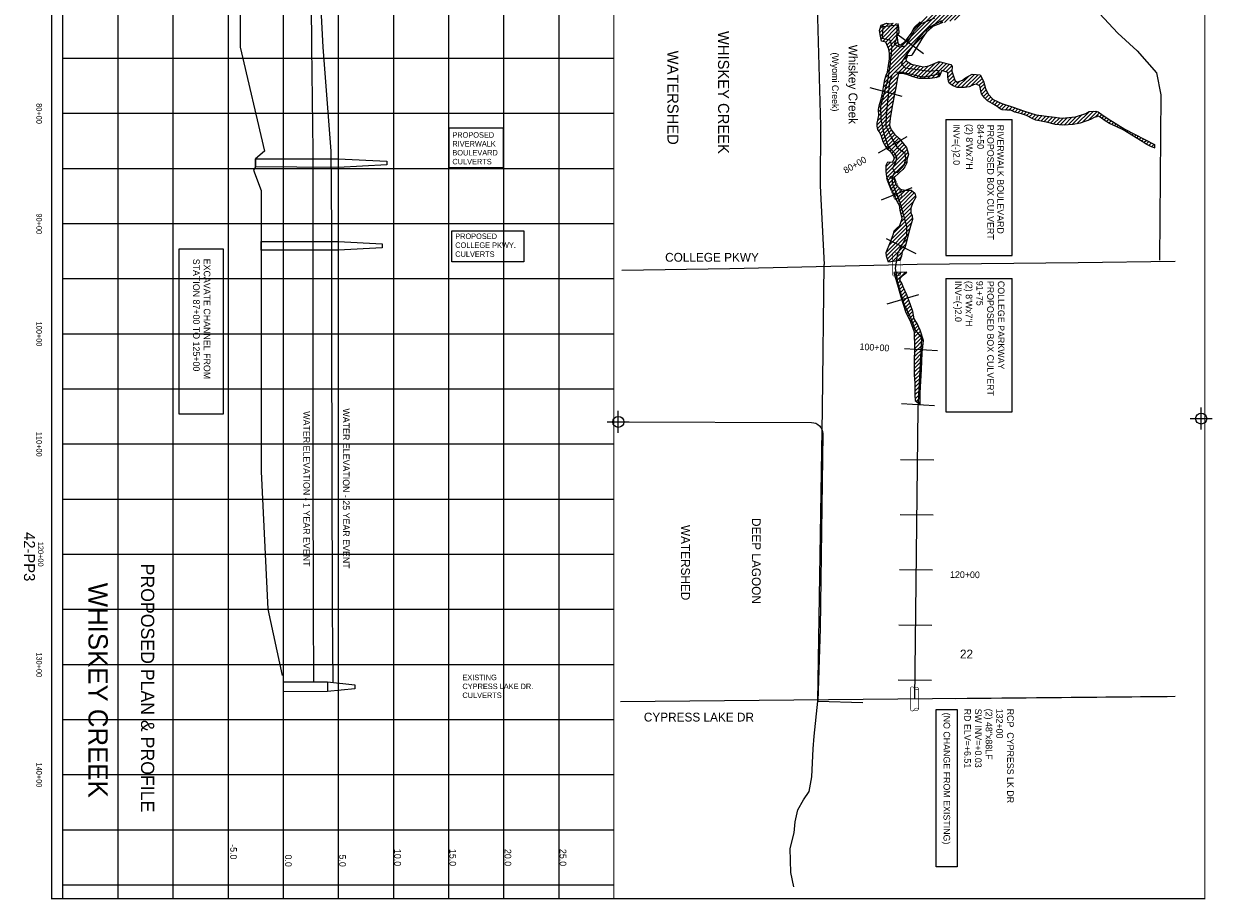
# Model space of a CAD drawing. Extents: x 199074 to 209854, y 803271 to 819281.
# Tile 1 of 2: x 199074 to 209854, y 803271 to 811213. Entities that reach past the tile are written whole.
import ezdxf
from ezdxf.enums import TextEntityAlignment as Align

# ---------------------------------------------------------------- set-up
doc = ezdxf.new("R2010")
doc.units = 0
doc.header["$LTSCALE"] = 800
doc.header["$PDMODE"] = 34
doc.header["$PDSIZE"] = 100
doc.linetypes.add('DASHED', pattern=[0])
doc.linetypes.add('STREAM', pattern=[0])
doc.layers.get('0').update_dxf_attribs({"linetype": 'CONTINUOUS'})
for name, color, linetype in [('BORDER', 1, 'CONTINUOUS'), ('GRID', 2, 'CONTINUOUS'), ('MAJROADS', 9, 'CONTINUOUS'), ('PROPOSED', 7, 'CONTINUOUS'), ('SEC', 2, 'CONTINUOUS'), ('STATIONS', 7, 'CONTINUOUS'), ('STRUCTURES', 1, 'CONTINUOUS'), ('TEXT', 7, 'CONTINUOUS'), ('TRUNKS', 5, 'STREAM'), ('WATER', 4, 'CONTINUOUS'), ('WETDBA', 12, 'CONTINUOUS'), ('WETFILL', 8, 'CONTINUOUS'), ('WSHEDS', 3, 'CONTINUOUS')]:
    doc.layers.add(name, color=color, linetype=linetype)

# ---------------------------------------------------------------- blocks, each defined once
blk = doc.blocks.new('RCP')
at = {"layer": 'STRUCTURES', "color": 0, "const_width": 20}
for points in [[(-354, 160, 0.802976), (-374, 25, 0.802976)], [(-374, 25, 0.489412), (-354, -140, 0.489412)], [(-354, -140, 0.606659), (-374, 25, 0.606659)], [(415, 25, 0.606659), (396, -140, 0.606659)], [(415, 25, 0.802976), (396, 160, 0.802976)], [(396, -140, 0.489412), (415, 25, 0.489412)]]:
    blk.add_lwpolyline(points, format="xyb", dxfattribs=at)
for points in [[(396, 160), (-354, 160)], [(-354, -140), (396, -140)]]:
    blk.add_lwpolyline(points, dxfattribs=at)
blk = doc.blocks.new('*X')
at = {"color": 0}
for p, q in [((206534, 816201), (206652, 816319)), ((206552, 816184), (206694, 816327)), ((206570, 816167), (206721, 816318)), ((206674, 816235), (206737, 816299)), ((206685, 816211), (206750, 816276)), ((206499, 816237), (206513, 816251)), ((206516, 816219), (206548, 816250)), ((206587, 816149), (206646, 816207)), ((206603, 816129), (206648, 816174)), ((206693, 816184), (206753, 816243)), ((206702, 816158), (206756, 816211)), ((206711, 816131), (206761, 816181)), ((206620, 816111), (206652, 816143)), ((206720, 816104), (206766, 816151)), ((206728, 816078), (206772, 816121)), ((206737, 816051), (206777, 816091)), ((206746, 816025), (206782, 816060)), ((206618, 815932), (206666, 815980)), ((206676, 815955), (206702, 815981)), ((206712, 815955), (206736, 815980)), ((206749, 815957), (206792, 816000)), ((206756, 815999), (206787, 816030)), ((206796, 815969), (206797, 815970)), ((206600, 815808), (206640, 815848)), ((206603, 815846), (206631, 815874)), ((206609, 815888), (206636, 815914)), ((206619, 815791), (206650, 815822)), ((206637, 815774), (206661, 815798)), ((206655, 815757), (206679, 815781)), ((206674, 815740), (206698, 815765)), ((206692, 815723), (206717, 815748)), ((206710, 815705), (206736, 815732)), ((206725, 815685), (206752, 815713)), ((206739, 815664), (206768, 815693)), ((206768, 815551), (206773, 815556)), ((206776, 815524), (206810, 815558)), ((206784, 815497), (206847, 815560)), ((206793, 815471), (206884, 815561)), ((206803, 815445), (206921, 815563)), ((206812, 815419), (206958, 815565)), ((206821, 815392), (206995, 815566)), ((206829, 815366), (207032, 815568)), ((206839, 815340), (207069, 815570)), ((206855, 815320), (207106, 815571)), ((206871, 815301), (207090, 815520)), ((206886, 815281), (207091, 815486)), ((206909, 815268), (207105, 815464)), ((206932, 815256), (207123, 815447)), ((206956, 815244), (207140, 815429)), ((206981, 815235), (207148, 815401)), ((207008, 815226), (207155, 815373)), ((207066, 815249), (207151, 815334)), ((207097, 815244), (207156, 815303)), ((207100, 815141), (207258, 815299)), ((207111, 815117), (207290, 815296)), ((207122, 815093), (207319, 815289)), ((207127, 815239), (207185, 815297)), ((207128, 815204), (207222, 815298)), ((207133, 815068), (207346, 815281)), ((207133, 815033), (207372, 815272)), ((207134, 814998), (207393, 815257)), ((207318, 815147), (207409, 815238)), ((207391, 815185), (207402, 815196)), ((207134, 814963), (207313, 815142)), ((207135, 814929), (207312, 815105)), ((206887, 814645), (207323, 815081)), ((206891, 814614), (207333, 815056)), ((206901, 814589), (207342, 815030)), ((206911, 814563), (207350, 815002)), ((206923, 814540), (207358, 814975)), ((206924, 814930), (207006, 815012)), ((206925, 814895), (207021, 814991)), ((206936, 814977), (206992, 815033)), ((206955, 815032), (206964, 815040)), ((206905, 814699), (207111, 814904)), ((206919, 814748), (207091, 814920)), ((206921, 814786), (207073, 814937)), ((206924, 814824), (207055, 814955)), ((206926, 814861), (207038, 814973)), ((206939, 814521), (207367, 814948)), ((206955, 814501), (207376, 814922)), ((206971, 814482), (207383, 814894)), ((206984, 814459), (207389, 814864)), ((206993, 814433), (207395, 814835)), ((207002, 814407), (207396, 814801)), ((207011, 814381), (207395, 814765)), ((207021, 814355), (207394, 814728)), ((207030, 814328), (207394, 814692)), ((207039, 814302), (207393, 814656)), ((207048, 814276), (207392, 814620)), ((207056, 814249), (207392, 814584)), ((207065, 814222), (207391, 814549)), ((207073, 814195), (207391, 814513)), ((207082, 814169), (207390, 814477)), ((207091, 814142), (207390, 814441)), ((207099, 814115), (207389, 814405)), ((207107, 814088), (207389, 814369)), ((207116, 814061), (207388, 814333)), ((207124, 814034), (207388, 814297)), ((207132, 814007), (207387, 814261)), ((207141, 813980), (207387, 814226)), ((207149, 813953), (207387, 814191)), ((207157, 813926), (207387, 814155)), ((207166, 813899), (207387, 814120)), ((207170, 813867), (207387, 814084)), ((207172, 813835), (207387, 814049)), ((207175, 813802), (207387, 814014)), ((207178, 813770), (207387, 813978)), ((207181, 813738), (207387, 813943)), ((207184, 813705), (207387, 813907)), ((207165, 813579), (207387, 813802)), ((207184, 813634), (207386, 813837)), ((207187, 813673), (207386, 813872)), ((207119, 813428), (207391, 813700)), ((207129, 813473), (207390, 813734)), ((207145, 813524), (207388, 813768)), ((207090, 813292), (207395, 813598)), ((207100, 813338), (207394, 813632)), ((207109, 813383), (207393, 813666)), ((207057, 813153), (207399, 813496)), ((207068, 813200), (207398, 813530)), ((207079, 813246), (207397, 813564)), ((206978, 812933), (207403, 813358)), ((206990, 812980), (207402, 813393)), ((207013, 813039), (207402, 813428)), ((207038, 813099), (207401, 813462)), ((206968, 812888), (207404, 813324)), ((206977, 812862), (207404, 813289)), ((206986, 812835), (207405, 813254)), ((206995, 812808), (207406, 813220)), ((207003, 812782), (207407, 813185)), ((207012, 812755), (207407, 813150)), ((207020, 812728), (207408, 813116)), ((207029, 812701), (207416, 813088)), ((207038, 812675), (207427, 813064)), ((207048, 812649), (207446, 813048)), ((207060, 812626), (207466, 813033)), ((207071, 812602), (207492, 813022)), ((207083, 812579), (207519, 813014)), ((207095, 812555), (207546, 813006)), ((207107, 812532), (207574, 812998)), ((207121, 812510), (207605, 812994)), ((207136, 812490), (207636, 812990)), ((207152, 812471), (207667, 812986)), ((207167, 812451), (207703, 812986)), ((207182, 812430), (207738, 812986)), ((207720, 812933), (207773, 812986)), ((207765, 812942), (207809, 812986)), ((207800, 812942), (207844, 812986)), ((207834, 812941), (207880, 812987)), ((207868, 812940), (207915, 812987)), ((207904, 812940), (207951, 812987)), ((207940, 812941), (207986, 812987)), ((207977, 812942), (208022, 812987)), ((208013, 812943), (208057, 812987)), ((208050, 812944), (208093, 812987)), ((208086, 812945), (208128, 812987)), ((208122, 812946), (208163, 812987)), ((208158, 812946), (208197, 812985)), ((208194, 812947), (208206, 812959)), ((207195, 812408), (207712, 812925)), ((207209, 812386), (207708, 812885)), ((207219, 812361), (207709, 812851)), ((207227, 812334), (207709, 812816)), ((207232, 812233), (207711, 812712)), ((207235, 812306), (207710, 812781)), ((207243, 812279), (207711, 812747)), ((207031, 811926), (207713, 812608)), ((207033, 811963), (207713, 812643)), ((207102, 812067), (207712, 812677)), ((207030, 811889), (207714, 812573)), ((207038, 811862), (207723, 812547)), ((207049, 811838), (207734, 812523)), ((207060, 811813), (207746, 812499)), ((207071, 811789), (207757, 812474)), ((207083, 811765), (207768, 812450)), ((207094, 811741), (207776, 812423)), ((207105, 811716), (207782, 812394)), ((207116, 811692), (207788, 812364)), ((207130, 811671), (207794, 812335)), ((207144, 811650), (207800, 812306)), ((207158, 811628), (207807, 812278)), ((207174, 811609), (207814, 812249)), ((207193, 811593), (207821, 812221)), ((207220, 811584), (207828, 812193)), ((207260, 811589), (207833, 812162)), ((207410, 811703), (207838, 812132)), ((207451, 811709), (207843, 812101)), ((207493, 811715), (207848, 812071)), ((207536, 811723), (207854, 812041)), ((207579, 811731), (207861, 812013)), ((207622, 811738), (207868, 811984)), ((207664, 811746), (207875, 811956)), ((207707, 811753), (207880, 811926)), ((207751, 811761), (207886, 811896)), ((207797, 811772), (207885, 811860)), ((207843, 811783), (207848, 811787)), ((207301, 811594), (207376, 811669)), ((207343, 811601), (207393, 811651)), ((207401, 811624), (207414, 811637)), ((207374, 811526), (207473, 811625)), ((207384, 811571), (207444, 811631)), ((207386, 811608), (207395, 811618)), ((207397, 811513), (207498, 811614)), ((207413, 811494), (207512, 811593)), ((207415, 811390), (207551, 811526)), ((207417, 811428), (207541, 811551)), ((207418, 811464), (207526, 811572)), ((206915, 810819), (207568, 811473)), ((207299, 811169), (207574, 811443)), ((207403, 811343), (207561, 811501)), ((206922, 810862), (207378, 811318)), ((207377, 811210), (207579, 811413)), ((207427, 811225), (207580, 811379)), ((207474, 811237), (207580, 811343)), ((206838, 811132), (206921, 811215)), ((206842, 811171), (206883, 811212)), ((206844, 811102), (206959, 811217)), ((206851, 811074), (206992, 811215)), ((206927, 810902), (207326, 811301)), ((207133, 811144), (207268, 811278)), ((207516, 811244), (207569, 811297)), ((206866, 811053), (207006, 811193)), ((206894, 811046), (207010, 811162)), ((206905, 811021), (207013, 811130)), ((206908, 810777), (207247, 811117)), ((206916, 810997), (206997, 811078)), ((206924, 810970), (207001, 811047)), ((206927, 810938), (207014, 811025)), ((206889, 810723), (207092, 810926)), ((206874, 810637), (207099, 810862)), ((206880, 810678), (207078, 810876)), ((207033, 810760), (207121, 810849)), ((207063, 810756), (207148, 810841)), ((207091, 810748), (207177, 810834)), ((207118, 810739), (207206, 810828)), ((207144, 810730), (207235, 810822)), ((207172, 810723), (207277, 810828)), ((207200, 810716), (207338, 810853)), ((207236, 810716), (207388, 810868)), ((207271, 810716), (207416, 810861)), ((207308, 810717), (207444, 810853)), ((207412, 810786), (207472, 810846)), ((207438, 810777), (207492, 810831)), ((207457, 810760), (207495, 810798)), ((206855, 810548), (206993, 810686)), ((206867, 810594), (207002, 810730)), ((207349, 810723), (207392, 810767)), ((207456, 810724), (207499, 810767)), ((207461, 810694), (207507, 810740)), ((207472, 810670), (207516, 810713)), ((207494, 810656), (207530, 810692)), ((207517, 810644), (207566, 810692)), ((207542, 810634), (207647, 810738)), ((207577, 810633), (207697, 810753)), ((207613, 810634), (207730, 810750)), ((207660, 810645), (207755, 810740)), ((207714, 810664), (207767, 810717)), ((207738, 810653), (207779, 810693)), ((207751, 810631), (207787, 810666)), ((206830, 810452), (206978, 810600)), ((206842, 810499), (206987, 810644)), ((207758, 810602), (207795, 810639)), ((207765, 810574), (207804, 810613)), ((207780, 810553), (207815, 810589)), ((207796, 810534), (207829, 810567)), ((206820, 810336), (206952, 810468)), ((206827, 810413), (206969, 810555)), ((206829, 810380), (206961, 810512)), ((207812, 810515), (207846, 810549)), ((207834, 810501), (207863, 810531)), ((207857, 810489), (207886, 810518)), ((207880, 810476), (207910, 810507)), ((207902, 810463), (207934, 810495)), ((207922, 810448), (207960, 810485)), ((207943, 810434), (207986, 810477)), ((207975, 810430), (208013, 810468)), ((208009, 810428), (208039, 810459)), ((208039, 810423), (208066, 810450)), ((206815, 810295), (206945, 810425)), ((206819, 810264), (206937, 810382)), ((206830, 810240), (206931, 810340)), ((208063, 810412), (208092, 810441)), ((208091, 810404), (208118, 810431)), ((208119, 810397), (208144, 810422)), ((208145, 810388), (208171, 810414)), ((208171, 810379), (208197, 810405)), ((208194, 810367), (208224, 810396)), ((208218, 810354), (208251, 810387)), ((208242, 810344), (208281, 810383)), ((208269, 810335), (208313, 810379)), ((208299, 810329), (208344, 810375)), ((208328, 810324), (208376, 810371)), ((208357, 810317), (208408, 810368)), ((208386, 810310), (208439, 810364)), ((208414, 810304), (208471, 810360)), ((208444, 810298), (208504, 810358)), ((208476, 810295), (208543, 810361)), ((208510, 810293), (208581, 810364)), ((208548, 810296), (208621, 810369)), ((208585, 810298), (208675, 810388)), ((208627, 810304), (208740, 810417)), ((208674, 810316), (208777, 810419)), ((208729, 810335), (208810, 810417)), ((208794, 810365), (208833, 810404)), ((208833, 810369), (208854, 810390)), ((208854, 810354), (208875, 810376)), ((208875, 810340), (208896, 810361)), ((208895, 810325), (208918, 810347)), ((206843, 810217), (206927, 810301)), ((206855, 810194), (206933, 810272)), ((206863, 810166), (206943, 810247)), ((208917, 810311), (208939, 810333)), ((208940, 810299), (208961, 810320)), ((208965, 810288), (208982, 810306)), ((208989, 810278), (209004, 810292)), ((209013, 810266), (209026, 810278)), ((209037, 810255), (209047, 810265)), ((209060, 810242), (209069, 810251)), ((209082, 810229), (209093, 810240)), ((206871, 810139), (206959, 810227)), ((206884, 810117), (206975, 810208)), ((206896, 810094), (206994, 810191)), ((206910, 810072), (207013, 810175)), ((206931, 810058), (207029, 810156)), ((206947, 810039), (207045, 810136)), ((209104, 810216), (209116, 810228)), ((209126, 810202), (209140, 810216)), ((209148, 810189), (209163, 810204)), ((209170, 810176), (209186, 810192)), ((209192, 810162), (209210, 810180)), ((209214, 810149), (209233, 810168)), ((209235, 810134), (209257, 810156)), ((209256, 810120), (209280, 810144)), ((209280, 810109), (209304, 810132)), ((206896, 809881), (207086, 810072)), ((206900, 809850), (207094, 810044)), ((206962, 810018), (207060, 810116)), ((206970, 809990), (207076, 810097)), ((209304, 810097), (209327, 810120)), ((209329, 810087), (209330, 810088)), ((206897, 809918), (206937, 809957)), ((206906, 809820), (207094, 810008)), ((206914, 809793), (207085, 809964)), ((206923, 809767), (206968, 809812)), ((206932, 809740), (206976, 809785)), ((206944, 809717), (206984, 809757)), ((206956, 809694), (206999, 809737)), ((206965, 809668), (207018, 809720)), ((206976, 809643), (207041, 809708)), ((206988, 809620), (207072, 809704)), ((207000, 809596), (207107, 809703)), ((207013, 809574), (207133, 809694)), ((207020, 809546), (207152, 809678)), ((207024, 809515), (207162, 809652)), ((207032, 809487), (207141, 809596)), ((206964, 809313), (207129, 809478)), ((207033, 809417), (207121, 809505)), ((207039, 809459), (207120, 809540)), ((206922, 809201), (207125, 809403)), ((206946, 809259), (207135, 809448)), ((206896, 809139), (207111, 809354)), ((206900, 809108), (207099, 809306)), ((206908, 809080), (207089, 809261)), ((206916, 809053), (207075, 809212)), ((206955, 809056), (207041, 809142)), ((206996, 809063), (207033, 809099)), ((206972, 808932), (206997, 808957)), ((206980, 808905), (207034, 808958)), ((206989, 808878), (207071, 808960)), ((206997, 808851), (207026, 808880)), ((207005, 808824), (207040, 808859)), ((207013, 808797), (207049, 808833)), ((207021, 808769), (207060, 808808)), ((207029, 808741), (207071, 808783)), ((207037, 808714), (207081, 808759)), ((207045, 808687), (207091, 808733)), ((207054, 808660), (207101, 808708)), ((207062, 808633), (207111, 808682)), ((207070, 808606), (207120, 808656)), ((207082, 808582), (207129, 808629)), ((207094, 808559), (207137, 808602)), ((207106, 808535), (207143, 808573)), ((207118, 808512), (207149, 808544)), ((207127, 808486), (207161, 808520)), ((207136, 808460), (207175, 808498)), ((207145, 808433), (207186, 808475)), ((207151, 808404), (207197, 808450)), ((207152, 808369), (207207, 808425)), ((207152, 808334), (207216, 808398)), ((207152, 808228), (207231, 808307)), ((207153, 808300), (207224, 808371)), ((207153, 808264), (207232, 808344)), ((207150, 808156), (207224, 808230)), ((207150, 808120), (207223, 808193)), ((207151, 808192), (207228, 808268)), ((207151, 808086), (207221, 808156)), ((207152, 808051), (207219, 808119)), ((207153, 808017), (207218, 808082)), ((207155, 807984), (207216, 808044)), ((207157, 807951), (207213, 808007)), ((207158, 807915), (207211, 807969)), ((207158, 807880), (207209, 807931)), ((207158, 807846), (207207, 807894)), ((207159, 807811), (207205, 807857)), ((207170, 807786), (207205, 807822)), ((207190, 807771), (207205, 807787))]:
    blk.add_line(p, q, dxfattribs=at)
blk = doc.blocks.new('NC')
at = {"layer": 'PROPOSED', "color": 0}
for p, q in [((-193, 0), (0, 0)), ((-193, -1427), (-193, 0)), ((0, 0), (0, -1427)), ((0, -1427), (-193, -1427))]:
    blk.add_line(p, q, dxfattribs=at)
blk.add_text('(NO CHANGE FROM EXISTING)', height=60, rotation=270, dxfattribs=at).set_placement((-125, -28))

msp = doc.modelspace()

# ---------------------------------------------------------------- linework, layer by layer
at = {"layer": 'BORDER', "color": 0, "const_width": 10}
msp.add_lwpolyline([(199327, 819276), (199327, 803276), (209787, 803276), (209787, 819276)], close=True, dxfattribs=at)
for points in [[(199427, 819276), (199427, 803276)], [(204427, 819276), (204427, 803276)]]:
    msp.add_lwpolyline(points, dxfattribs=at)
at = {"layer": 'GRID', "color": 0}
for points in [[(199927, 819276), (199927, 803276)], [(200427, 819276), (200427, 803276)], [(200927, 819276), (200927, 803276)], [(201427, 819276), (201427, 803276)], [(201927, 819276), (201927, 803276)], [(202427, 819276), (202427, 803276)], [(202927, 819276), (202927, 803276)], [(203427, 819276), (203427, 803276)], [(203927, 819276), (203927, 803276)], [(199427, 810901), (204427, 810901)], [(199427, 810401), (204427, 810401)], [(199427, 809901), (204427, 809901)], [(199427, 809401), (204427, 809401)], [(199427, 808901), (204427, 808901)], [(199427, 808401), (204427, 808401)], [(199427, 807901), (204427, 807901)], [(199427, 807401), (204427, 807401)], [(199427, 806901), (204427, 806901)], [(199427, 806401), (204427, 806401)], [(199427, 805901), (204427, 805901)], [(199427, 805401), (204427, 805401)], [(199427, 804901), (204427, 804901)], [(199427, 804401), (204427, 804401)], [(199427, 803901), (204427, 803901)], [(199427, 803401), (204427, 803401)]]:
    msp.add_lwpolyline(points, dxfattribs=at)
at = {"layer": 'MAJROADS', "color": 0}
for points in [[(206786, 817000), (207000, 816832), (207235, 816735), (207961, 816624), (208110, 816553), (208188, 816384), (208224, 815548), (208225, 815058), (208215, 814683), (208235, 814293), (208251, 813273), (208278, 812837), (208411, 811985), (208509, 811756), (208622, 811533), (208998, 811127), (209174, 810966), (209348, 810768), (209388, 810568), (209377, 809069)], [(206032, 815669), (206075, 814838), (206151, 813765), (206154, 813095), (206223, 812214), (206237, 811854), (206275, 811267), (206301, 810287), (206297, 809742), (206333, 809030)], [(204499, 808977), (205478, 808994), (207179, 809032), (208638, 809046), (209517, 809059)], [(206243, 804751), (206276, 805068), (206320, 807716), (206333, 809030)], [(209517, 805111), (204487, 805063)], [(206059, 803383), (206033, 803512), (206026, 803730), (206061, 803872), (206070, 803973), (206096, 804081), (206147, 804173), (206198, 804248), (206224, 804382), (206234, 804634), (206243, 804751)]]:
    msp.add_lwpolyline(points, dxfattribs=at)
at = {"layer": 'PROPOSED', "color": 0}
for p, q in [((207438, 810345), (207438, 809110)), ((207438, 810345), (208039, 810345)), ((208039, 809110), (208039, 810345)), ((202934, 810268), (203422, 810268)), ((202934, 809910), (202934, 810268)), ((203422, 810268), (203422, 809910)), ((202934, 809910), (203422, 809910)), ((202958, 809053), (202958, 809334)), ((202958, 809334), (203609, 809334)), ((203609, 809334), (203609, 809053)), ((201227, 809159), (201227, 809236)), ((201227, 809236), (201927, 809236)), ((201927, 809159), (201227, 809159)), ((201927, 809236), (201927, 809159)), ((203609, 809053), (202958, 809053)), ((207438, 809110), (208039, 809110)), ((207438, 808901), (208039, 808901)), ((207438, 808901), (207438, 807691)), ((208039, 807691), (208039, 808901)), ((207438, 807691), (208039, 807691))]:
    msp.add_line(p, q, dxfattribs=at)
at = {"layer": 'PROPOSED', "color": 0, "linetype": 'DASHED'}
msp.add_lwpolyline([(200907, 818401), (200927, 817601), (200777, 817526), (200777, 817476), (200777, 817401), (200777, 816701), (200897, 815301), (201057, 814251), (201017, 812801), (201037, 811401), (201037, 811001), (201257, 810056), (201177, 809986), (201177, 809916), (201157, 809886), (201227, 809701), (201227, 809351), (201227, 809290), (201227, 809162), (201227, 809142), (201227, 808401), (201227, 807151), (201287, 805901), (201417, 805301)], dxfattribs=at)
at = {"layer": 'PROPOSED', "color": 0}
for points in [[(201706, 805242), (201701, 805901), (201700, 807151), (201699, 808401), (201699, 809142), (201699, 809162), (201699, 809290), (201699, 809351), (201698, 809701), (201698, 809886), (201698, 809916), (201698, 809986), (201698, 810056), (201687, 811001), (201685, 811401)], [(201767, 811401), (201787, 811001), (201861, 810056), (201861, 809986), (201861, 809916), (201862, 809886), (201863, 809701), (201865, 809351), (201865, 809290), (201865, 809162), (201865, 809142), (201867, 808401), (201869, 807151), (201872, 805901), (201879, 805237)], [(201927, 809987), (201927, 809910), (201177, 809916), (201177, 809986), (201927, 809987), (202367, 809967), (202367, 809933), (201927, 809910)], [(201927, 809236), (202326, 809215), (202326, 809181), (201927, 809159)], [(201430, 805154), (201430, 805242), (201830, 805242), (201830, 805154), (201427, 805153)], [(201830, 805242), (202077, 805215), (202077, 805181), (201830, 805154)]]:
    msp.add_lwpolyline(points, dxfattribs=at)
msp.add_lwpolyline([(200483, 809172), (200883, 809172), (200883, 807672), (200483, 807672)], close=True, dxfattribs=at)
at = {"layer": 'SEC', "color": 0}
for p in [(204467, 807601), (209754, 807631)]:
    msp.add_point(p, dxfattribs=at)
at = {"layer": 'STATIONS', "color": 0}
for p, q in [((207236, 810941), (206994, 811119)), ((207043, 810554), (206753, 810631)), ((207084, 810187), (206823, 810038)), ((207131, 809724), (206852, 809611)), ((207168, 809125), (206901, 809261)), ((207190, 808753), (206902, 808669)), ((207361, 808247), (207062, 808264)), ((207334, 807748), (207035, 807764)), ((207328, 807255), (207028, 807258)), ((199328, 806703), (199328, 807003)), ((207323, 806755), (207023, 806758)), ((207317, 806255), (207017, 806258)), ((207312, 805755), (207012, 805758)), ((207307, 805255), (207007, 805258))]:
    msp.add_line(p, q, dxfattribs=at)
at = {"layer": 'TRUNKS', "color": 0}
msp.add_lwpolyline([(206975, 809871), (206951, 809823), (206951, 809767), (207022, 809593), (207081, 809377), (207082, 809285), (207001, 809128), (206978, 808993), (207004, 808853), (207057, 808672), (207121, 808539), (207161, 808432), (207218, 808365), (207183, 807723), (207155, 805089)], dxfattribs=at)
at = {"layer": 'WATER', "color": 0}
msp.add_lwpolyline([(207335, 811262), (207213, 811211), (207145, 811139), (207095, 811058), (207072, 811010), (207021, 810999), (206973, 811023), (206995, 811084), (206997, 811149), (207001, 811200), (206868, 811186), (206860, 811081), (206929, 811068), (206947, 811005), (206930, 810831), (206909, 810697), (206846, 810466), (206847, 810343), (206875, 810213), (206911, 810106), (206976, 810036), (206992, 810003), (206983, 809953), (206953, 809903), (206970, 809872), (207001, 809864), (207060, 809929), (207075, 809988), (207070, 810036), (207007, 810082), (206948, 810178), (206897, 810282), (206899, 810387), (206931, 810682), (206952, 810750), (206978, 810778), (207046, 810774), (207138, 810753), (207223, 810731), (207273, 810736), (207347, 810753), (207380, 810760), (207367, 810790), (207291, 810779), (207072, 810809), (207039, 810844), (207046, 810872), (207081, 810929), (207163, 811043), (207248, 811144), (207300, 811188), (207403, 811242)], dxfattribs=at)
at = {"layer": 'WETDBA', "color": 0}
for points in [[(207094, 810929), (207087, 810914), (207075, 810899), (207078, 810876), (207127, 810845), (207236, 810822), (207285, 810830), (207377, 810871), (207483, 810843), (207496, 810826), (207494, 810782), (207520, 810701), (207540, 810684), (207588, 810700), (207615, 810721), (207677, 810754), (207750, 810749), (207779, 810692), (207799, 810625), (207822, 810573), (207867, 810527), (207946, 810490), (208050, 810455), (208144, 810422), (208256, 810385), (208494, 810357), (208615, 810367), (208709, 810399), (208737, 810417), (208800, 810420), (208819, 810414), (208853, 810391), (208911, 810351), (209062, 810255), (209332, 810118), (209330, 810086), (209304, 810097), (209254, 810121), (209219, 810146), (209046, 810251), (208990, 810277), (208923, 810307), (208884, 810333), (208837, 810366), (208817, 810378), (208808, 810369), (208783, 810362), (208750, 810343), (208658, 810310), (208594, 810299), (208498, 810293), (208433, 810299), (208351, 810319), (208255, 810338), (208222, 810352), (208169, 810380), (208124, 810396), (208064, 810411), (208029, 810428), (207991, 810429), (207949, 810431), (207933, 810438), (207905, 810462), (207859, 810488), (207815, 810512), (207788, 810542), (207762, 810578), (207757, 810603), (207747, 810649), (207712, 810664), (207690, 810660), (207649, 810640), (207607, 810633), (207541, 810634), (207504, 810649), (207470, 810671), (207461, 810692), (207455, 810732), (207457, 810770), (207402, 810790), (207378, 810731), (207339, 810721), (207296, 810716), (207253, 810716), (207195, 810716), (207143, 810731), (207085, 810751), (207042, 810760), (207009, 810761), (206997, 810707), (206985, 810630), (206972, 810574), (206954, 810479), (206932, 810355), (206926, 810293), (206942, 810249), (206971, 810211), (207015, 810173), (207081, 810091), (207099, 810029), (207085, 809977), (207085, 809951), (207066, 809916), (207047, 809891), (207018, 809862), (206967, 809814), (206987, 809749), (207027, 809711), (207065, 809704), (207123, 809703), (207156, 809675), (207165, 809640), (207138, 809590), (207120, 809541), (207121, 809498), (207133, 809469), (207136, 809437), (207117, 809378), (207099, 809309), (207085, 809245), (207066, 809180), (207042, 809148), (207035, 809104), (207021, 809066), (206917, 809051), (206901, 809104), (206896, 809138), (206936, 809233), (206963, 809307), (206968, 809333), (206994, 809359), (207022, 809384), (207042, 809447), (207023, 809521), (207018, 809566), (207003, 809590), (206970, 809654), (206955, 809698), (206935, 809731), (206917, 809783), (206904, 809825), (206896, 809875), (206898, 809930), (206913, 809959), (206955, 809956), (206970, 809985), (206970, 810005), (206951, 810035), (206936, 810054), (206907, 810074), (206869, 810143), (206855, 810194), (206833, 810236), (206822, 810254), (206814, 810283), (206816, 810312), (206829, 810379), (206826, 810434), (206836, 810479), (206850, 810528), (206865, 810582), (206874, 810637), (206884, 810706), (206897, 810745), (206908, 810774), (206927, 810893), (206927, 810943), (206922, 810982), (206893, 811046), (206855, 811056), (206841, 811116), (206836, 811150), (206850, 811200), (206903, 811219), (206930, 811212), (206961, 811217)], [(207004, 811214), (207008, 811176), (207013, 811129), (206993, 811103), (206999, 811066), (207003, 811036), (207023, 811017), (207069, 811053), (207124, 811125), (207152, 811180), (207205, 811229)], [(207411, 811225), (207321, 811187), (207284, 811156), (207262, 811137), (207251, 811121), (207220, 811075), (207198, 811041), (207187, 811022), (207154, 810968), (207131, 810929)], [(207094, 810929), (207113, 810926), (207131, 810929)]]:
    msp.add_lwpolyline(points, dxfattribs=at)
msp.add_lwpolyline([(207206, 807758), (207205, 807866), (207218, 808077), (207224, 808230), (207234, 808338), (207205, 808432), (207178, 808493), (207151, 808535), (207138, 808601), (207118, 808662), (207084, 808753), (207051, 808827), (207040, 808859), (207021, 808888), (207027, 808908), (207050, 808933), (207084, 808960), (206965, 808956), (207005, 808824), (207030, 808736), (207071, 808602), (207119, 808508), (207151, 808417), (207153, 808272), (207150, 808144), (207152, 808028), (207157, 807952), (207158, 807874), (207158, 807843), (207159, 807795)], close=True, dxfattribs=at)
at = {"layer": 'WSHEDS', "color": 0}
for points in [[(204382, 807602), (204467, 807601, 0.002428), (204468, 807601), (206221, 807596, -0.417152), (206321, 807494), (206298, 805730, -0.00509), (206298, 805728), (206276, 805068), (206685, 805056)], [(207529, 805092), (209445, 805111, 0.313665)]]:
    msp.add_lwpolyline(points, format="xyb", dxfattribs=at)

# ---------------------------------------------------------------- block references
at = {"layer": 'PROPOSED', "color": 0}
msp.add_blockref('NC', (207542, 804991), dxfattribs=at)
at = {"layer": 'STRUCTURES', "color": 0, "xscale": 0.25, "yscale": 0.25, "zscale": 0.25}
for p, rotation in [((206974, 809724), 112.0362269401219), ((206995, 809027), 90), ((207156, 805083), 90)]:
    msp.add_blockref('RCP', p, dxfattribs=dict(at, rotation=rotation))
at = {"layer": 'WETFILL', "color": 0}
msp.add_blockref('*X', (0, 0), dxfattribs=at)
msp.add_blockref('*X', (0, 0), dxfattribs=at)
msp.add_blockref('*X', (0, 0), dxfattribs=at)
msp.add_blockref('*X', (0, 0), dxfattribs=at)

# ---------------------------------------------------------------- texts
at = {"layer": 'MAJROADS', "color": 0}
for s, p in [('COLLEGE PKWY', (204892, 809054)), ('CYPRESS LAKE DR', (204699, 804883))]:
    msp.add_text(s, height=80, dxfattribs=at).set_placement(p)
at = {"layer": 'PROPOSED', "color": 0}
for s, p in [('INV=(-)2.0', (207505, 810303)), ("(2) 8'Wx7'H ", (207622, 810303)), ('84+50', (207723, 810301)), ('PROPOSED BOX CULVERT', (207814, 810297)), ('RIVERWALK BOULEVARD', (207904, 810297)), ('STATION 87+00 TO 125+00', (200610, 809081)), ('EXCAVATE CHANNEL FROM', (200707, 809081)), ('INV=(-)2.0', (207521, 808880)), ("(2) 8'Wx7'H", (207619, 808880)), ('91+75', (207716, 808880)), ('PROPOSED BOX CULVERT', (207813, 808880)), ('COLLEGE PARKWAY', (207910, 808880)), ('WATER ELEVATION - 1 YEAR EVENT', (201610, 807698)), ('WATER ELEVATION - 25 YEAR EVENT', (201969, 807723)), ('RD ELV=+6.51', (207605, 804999)), ('SW INV=+0.03', (207702, 804999)), ('(2) 48"x88LF', (207799, 804999)), ('132+00', (207896, 804999)), ('RCP  CYPRESS LK DR', (207994, 804999))]:
    msp.add_text(s, height=60, rotation=270, dxfattribs=at).set_placement(p)
for s, p in [('PROPOSED', (202962, 810179)), ('RIVERWALK', (202962, 810099)), ('RIVERWALK', (202962, 810099)), ('BOULEVARD', (202962, 810018)), ('BOULEVARD', (202962, 810018)), ('CULVERT', (202962, 809937)), ('CULVERTS', (202962, 809937)), ('PROPOSED', (202988, 809260)), ('COLLEGE PKWY.', (202988, 809179)), ('COLLEGE PKWY.', (202988, 809179)), ('CULVERTS', (202988, 809098)), ('CULVERTS', (202988, 809098)), ('EXISTING', (203053, 805258)), ('EXISTING', (203053, 805258)), ('CYPRESS LAKE DR.', (203053, 805177)), ('CYPRESS LAKE DR.', (203053, 805177)), ('CULVERTS', (203053, 805096)), ('CULVERTS', (203053, 805096))]:
    msp.add_text(s, height=50, dxfattribs=at).set_placement(p)
for s, height, p in [('42-PP3', 100, (199076, 806378)), ('PROPOSED PLAN & PROFILE', 120, (200138, 805187))]:
    msp.add_text(s, height=height, rotation=270, dxfattribs=at).set_placement(p, align=Align.CENTER)
at = {"layer": 'STATIONS', "color": 0}
for s, rotation, p in [('80+00', 29.7449, (206628, 809906)), ('100+00', 356.876, (206789, 808247)), ('120+00', 359.403, (207611, 806185))]:
    msp.add_text(s, height=60, rotation=rotation, dxfattribs=at).set_placement(p, align=Align.CENTER)
at = {"layer": 'TEXT', "color": 0}
for s, height, p in [('WHISKEY CREEK', 100, (205372, 810590)), ('WATERSHED', 100, (204913, 810542)), ('80+00', 50, (199189, 810398)), ('90+00', 50, (199189, 809398)), ('100+00', 50, (199189, 808398)), ('110+00', 50, (199189, 807398)), ('120+00', 50, (199203, 806401)), ('WHISKEY CREEK', 175, (199661, 805167)), ('130+00', 50, (199189, 805398)), ('140+00', 50, (199189, 804398))]:
    msp.add_text(s, height=height, rotation=270, dxfattribs=at).set_placement(p, align=Align.CENTER)
for s, height, p in [('DEEP LAGOON', 80, (205679, 806729)), ('WATERSHED', 80, (205037, 806666)), ('-5.0', 60, (200947, 803770)), ('0.0', 60, (201445, 803676)), ('5.0', 60, (201936, 803676)), ('10.0', 60, (202436, 803727)), ('15.0', 60, (202936, 803727)), ('20.0', 60, (203436, 803727)), ('25.0', 60, (203936, 803727))]:
    msp.add_text(s, height=height, rotation=270, dxfattribs=at).set_placement(p)
msp.add_text('22', height=80, dxfattribs=at).set_placement((207566, 805455))
at = {"layer": 'TRUNKS', "color": 0}
for s, height, p in [('Whiskey Creek', 80, (206556, 811022)), ('(Wyomi Creek)', 60, (206405, 810952))]:
    msp.add_text(s, height=height, rotation=270, dxfattribs=at).set_placement(p)

doc.saveas('drawing.dxf')
